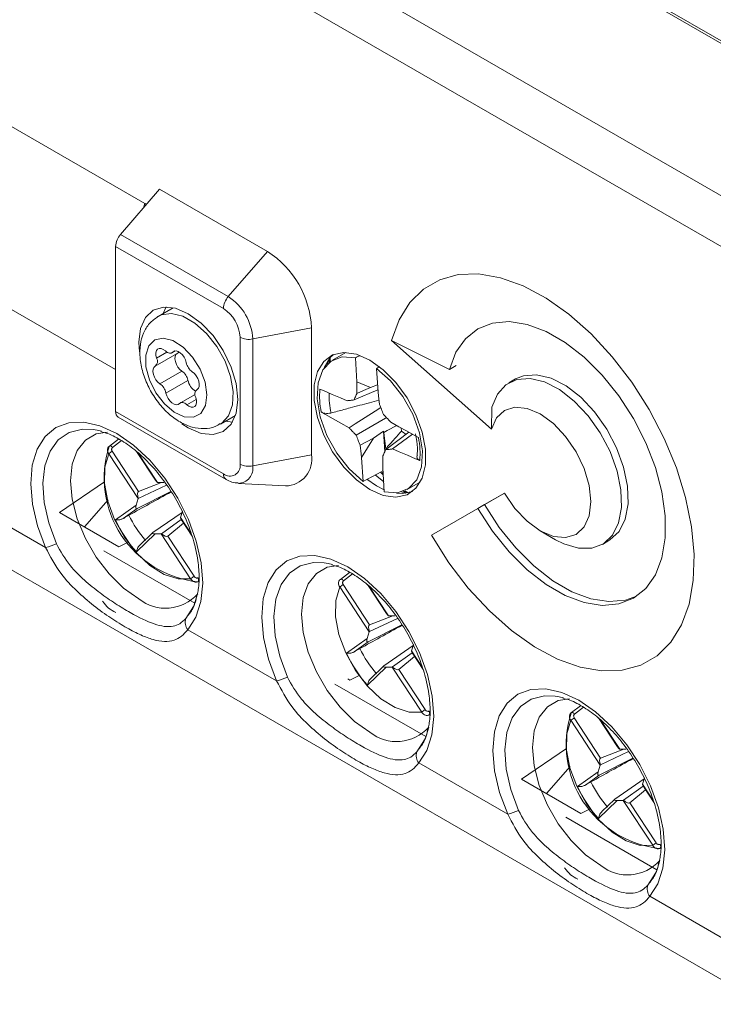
# Model space of a CAD drawing. Header units: millimetres. Extents: x 0 to 420, y 0 to 297.
# Tile 17 of 21: x 308 to 330, y 38 to 69. Entities that reach past the tile are written whole.
import ezdxf

# ---------------------------------------------------------------- set-up
doc = ezdxf.new("R2010")
doc.units = ezdxf.units.MM

msp = doc.modelspace()

# ---------------------------------------------------------------- linework, layer by layer
at = {"color": 7, "linetype": 'Continuous', "lineweight": 15}
for p, q in [((336.287, 65.446), (303.619, 84.305)), ((303.619, 84.223), (336.145, 65.446)), ((299.376, 81.774), (331.903, 62.997)), ((298.669, 80.549), (331.196, 61.772)), ((312.127, 63.471), (298.669, 71.241)), ((311.341, 62.481), (312.599, 63.934)), ((316.064, 61.934), (312.599, 63.934)), ((312.127, 63.471), (312.08, 63.335)), ((312.175, 63.444), (312.127, 63.471)), ((311.341, 62.481), (314.806, 60.481)), ((314.649, 60.099), (311.185, 62.099)), ((311.185, 56.787), (311.185, 62.099)), ((316.064, 61.934), (314.806, 60.481)), ((306.694, 60.728), (311.185, 58.136)), ((312.804, 60.15), (312.71, 59.939)), ((313.034, 60.126), (312.553, 59.848)), ((317.478, 59.484), (315.591, 59.121)), ((317.478, 59.484), (317.478, 55.401)), ((315.182, 55.094), (315.182, 59.177)), ((315.591, 59.121), (315.591, 55.038)), ((320.051, 59.07), (323.261, 56.224)), ((321.912, 58.144), (320.051, 59.07)), ((313.165, 58.656), (312.458, 58.247)), ((312.993, 58.678), (313.102, 58.74)), ((318.585, 58.687), (318.155, 58.438)), ((318.046, 58.478), (318.05, 58.366)), ((318.083, 58.391), (318.082, 58.521)), ((318.89, 58.512), (318.937, 57.748)), ((322.124, 58.267), (321.912, 58.144)), ((313.317, 58.087), (312.61, 57.679)), ((319.621, 57.411), (319.574, 58.176)), ((319.663, 58.232), (319.664, 58.232)), ((313.509, 57.791), (312.802, 57.383)), ((319.374, 57.564), (318.937, 57.748)), ((319.606, 57.651), (319.374, 57.564)), ((324.039, 57.837), (323.827, 57.714)), ((313.736, 57.337), (313.265, 57.065)), ((319.616, 57.487), (318.846, 57.16)), ((311.185, 56.787), (314.649, 54.787)), ((323.261, 56.224), (323.278, 56.933)), ((299.497, 56.508), (332.024, 37.731)), ((311.267, 56.604), (314.732, 54.604)), ((314.553, 56.384), (315.033, 56.661)), ((314.71, 56.475), (314.94, 56.45)), ((319.475, 55.937), (319.791, 56.162)), ((319.791, 56.162), (319.809, 56.119)), ((319.791, 56.162), (319.833, 55.49)), ((320.608, 56.121), (319.863, 55.559)), ((320.721, 56.057), (320.078, 55.584)), ((320.361, 56.261), (320.372, 56.16)), ((311.278, 55.903), (310.984, 55.679)), ((319.475, 55.937), (319.044, 55.703)), ((319.088, 55.308), (319.475, 55.937)), ((310.935, 55.62), (310.958, 55.651)), ((311.911, 53.988), (310.963, 55.433)), ((311.075, 55.509), (311.92, 54.22)), ((311.854, 55.508), (312.462, 54.58)), ((317.478, 55.401), (315.591, 55.038)), ((319.088, 55.308), (319.135, 54.543)), ((319.783, 54.785), (319.735, 54.832)), ((319.819, 54.206), (319.772, 54.971)), ((309.382, 53.543), (310.827, 54.529)), ((311.92, 54.22), (312.664, 54.508)), ((312.534, 54.504), (312.733, 54.511)), ((315.129, 54.479), (316.645, 54.394)), ((319.522, 54.749), (319.799, 54.526)), ((320.554, 54.281), (320.985, 54.53)), ((312.956, 54.22), (311.876, 53.666)), ((312.821, 54.425), (311.914, 53.997)), ((320.371, 54.203), (320.488, 54.16)), ((320.435, 54.224), (320.519, 54.164)), ((320.59, 54.177), (320.478, 54.242)), ((323.682, 54.167), (321.332, 52.809)), ((323.039, 53.795), (323.682, 54.166)), ((306.079, 54.061), (308.936, 52.412)), ((310.948, 53.947), (310.188, 53.077)), ((311.846, 53.776), (311.911, 53.988)), ((311.291, 52.44), (309.382, 53.543)), ((311.18, 53.304), (311.846, 53.776)), ((311.876, 53.666), (311.432, 53.352)), ((313.325, 53.547), (312.38, 52.896)), ((313.338, 53.588), (313.273, 53.376)), ((321.332, 52.809), (322.827, 53.673)), ((323.039, 53.795), (322.827, 53.673)), ((313.293, 53.319), (312.659, 52.861)), ((313.368, 53.198), (312.863, 52.779)), ((313.319, 53.272), (313.644, 52.776)), ((312.371, 52.889), (311.962, 52.497)), ((324.831, 52.953), (325.326, 52.667)), ((311.611, 52.597), (311.291, 52.44)), ((312.45, 52.853), (311.852, 52.279)), ((312.649, 52.86), (312.45, 52.853)), ((313.596, 51.414), (312.649, 52.86)), ((312.863, 52.779), (313.708, 51.49)), ((326.827, 52.518), (327.039, 52.641)), ((318.702, 51.617), (318.408, 51.393)), ((313.801, 51.308), (313.83, 51.317)), ((313.826, 51.314), (313.801, 51.308)), ((318.36, 51.334), (318.382, 51.365)), ((319.335, 49.701), (318.388, 51.147)), ((318.5, 51.223), (319.344, 49.933)), ((319.279, 51.222), (319.887, 50.294)), ((313.714, 50.576), (313.821, 50.926)), ((320.246, 50.139), (319.339, 49.711)), ((319.344, 49.933), (320.089, 50.222)), ((319.959, 50.218), (320.158, 50.225)), ((313.504, 49.775), (316.36, 48.126)), ((319.27, 49.49), (319.335, 49.701)), ((320.38, 49.933), (319.3, 49.38)), ((318.605, 49.018), (319.27, 49.49)), ((319.3, 49.38), (318.856, 49.065)), ((320.75, 49.261), (319.805, 48.61)), ((320.762, 49.302), (320.697, 49.09)), ((320.717, 49.033), (320.083, 48.575)), ((320.792, 48.912), (320.288, 48.493)), ((320.743, 48.986), (321.069, 48.49)), ((319.875, 48.567), (319.277, 47.993)), ((319.796, 48.603), (319.387, 48.21)), ((320.074, 48.574), (319.875, 48.567)), ((321.021, 47.128), (320.074, 48.574)), ((320.288, 48.493), (321.132, 47.204)), ((318.715, 48.154), (318.65, 48.192)), ((319.035, 48.311), (318.715, 48.154)), ((326.127, 47.331), (325.833, 47.107)), ((321.225, 47.022), (321.255, 47.031)), ((321.25, 47.027), (321.225, 47.022)), ((325.784, 47.047), (325.807, 47.079)), ((326.76, 45.415), (325.813, 46.861)), ((325.924, 46.937), (326.769, 45.647)), ((326.703, 46.936), (327.312, 46.007)), ((321.139, 46.289), (321.246, 46.64)), ((324.231, 44.97), (325.676, 45.956)), ((326.769, 45.647), (327.513, 45.936)), ((327.384, 45.931), (327.583, 45.938)), ((327.805, 45.647), (326.725, 45.094)), ((327.671, 45.853), (326.763, 45.425)), ((320.929, 45.489), (323.785, 43.84)), ((325.797, 45.374), (325.037, 44.505)), ((326.695, 45.204), (326.76, 45.415)), ((326.14, 43.868), (324.231, 44.97)), ((326.03, 44.732), (326.695, 45.204)), ((326.725, 45.094), (326.281, 44.779)), ((328.175, 44.975), (327.23, 44.324)), ((328.187, 45.016), (328.122, 44.804)), ((328.142, 44.746), (327.508, 44.289)), ((328.168, 44.7), (328.493, 44.204)), ((328.217, 44.626), (327.712, 44.207)), ((326.46, 44.024), (326.14, 43.868)), ((327.299, 44.281), (326.701, 43.707)), ((327.221, 44.317), (326.812, 43.924)), ((327.498, 44.288), (327.299, 44.281)), ((328.446, 42.842), (327.498, 44.288)), ((327.712, 44.207), (328.557, 42.918)), ((328.65, 42.736), (328.679, 42.745)), ((328.675, 42.741), (328.65, 42.736)), ((328.563, 42.003), (328.67, 42.354)), ((328.353, 41.203), (331.196, 39.562))]:
    msp.add_line(p, q, dxfattribs=at)
at = {"color": 8, "linetype": 'Continuous', "lineweight": 15}
for p, q in [((312.833, 58.699), (312.501, 58.507)), ((313.087, 58.738), (313.02, 58.699)), ((313.773, 57.18), (313.473, 57.007)), ((311.372, 55.855), (311.085, 55.636)), ((311.912, 55.454), (312.534, 54.504)), ((313.273, 53.376), (313.614, 52.856)), ((310.802, 52.314), (313.731, 50.624)), ((318.796, 51.569), (318.509, 51.349)), ((319.336, 51.168), (319.959, 50.218)), ((320.697, 49.09), (321.039, 48.57)), ((318.227, 48.028), (321.155, 46.338)), ((326.221, 47.283), (325.934, 47.063)), ((326.761, 46.882), (327.384, 45.931)), ((328.122, 44.804), (328.463, 44.283)), ((325.651, 43.742), (328.58, 42.051))]:
    msp.add_line(p, q, dxfattribs=at)
at = {"color": 7, "linetype": 'Continuous', "lineweight": 15, "flags": 128}
for points in [[(320.051, 59.07), (320.295, 59.735), (320.641, 60.291), (321.08, 60.725), (321.603, 61.027), (322.198, 61.191), (322.852, 61.212), (323.551, 61.091), (324.278, 60.83), (325.017, 60.436), (325.752, 59.916), (326.467, 59.282), (327.145, 58.549), (327.771, 57.733), (328.332, 56.852), (328.814, 55.926), (329.208, 54.975), (329.504, 54.021), (329.695, 53.086), (329.778, 52.189), (329.75, 51.351), (329.613, 50.591), (329.368, 49.926), (329.023, 49.37), (328.584, 48.936), (328.06, 48.634), (327.465, 48.471), (326.811, 48.449), (326.113, 48.57), (325.386, 48.831), (324.647, 49.226), (323.912, 49.746), (323.197, 50.379), (322.519, 51.112), (321.892, 51.928), (321.332, 52.809)], [(313.518, 59.933), (313.106, 60.108), (312.723, 60.146), (312.393, 60.045), (312.14, 59.81), (311.981, 59.459), (311.927, 59.014), (311.948, 58.706)], [(313.313, 56.392), (313.518, 56.259), (313.93, 56.084), (314.314, 56.046), (314.643, 56.147), (314.896, 56.382), (315.055, 56.733), (315.109, 57.178), (315.055, 57.684), (314.896, 58.219), (314.643, 58.746), (314.314, 59.228), (313.93, 59.633), (313.518, 59.933), (313.518, 59.933)], [(322.827, 53.673), (323.299, 52.943), (323.833, 52.279), (324.412, 51.701), (325.019, 51.227), (325.635, 50.871), (326.242, 50.644), (326.821, 50.554), (327.355, 50.601), (327.827, 50.786), (328.223, 51.103), (328.531, 51.541), (328.742, 52.088), (328.849, 52.727), (328.849, 53.439), (328.742, 54.202), (328.531, 54.992), (328.223, 55.786), (327.827, 56.56), (327.355, 57.29), (326.821, 57.954), (326.242, 58.532), (325.635, 59.006), (325.019, 59.361), (324.412, 59.588), (323.833, 59.679), (323.299, 59.631), (322.827, 59.446), (322.431, 59.13), (322.122, 58.692), (321.912, 58.144)], [(314.059, 57.728), (314.119, 57.323), (314.072, 56.978), (313.923, 56.73), (313.687, 56.605), (313.392, 56.618), (313.068, 56.766), (312.75, 57.034), (312.474, 57.393), (312.268, 57.804), (312.156, 58.222), (312.15, 58.602), (312.249, 58.903), (312.444, 59.092), (312.713, 59.149), (313.027, 59.067), (313.352, 58.856), (313.654, 58.538), (313.898, 58.148), (314.059, 57.728)], [(312.785, 58.736), (312.716, 58.786), (312.647, 58.814), (312.584, 58.816), (312.532, 58.792), (312.496, 58.745), (312.478, 58.677), (312.479, 58.596), (312.501, 58.507)], [(313.02, 58.699), (312.999, 58.681), (312.974, 58.669), (312.947, 58.664), (312.916, 58.665), (312.884, 58.673), (312.851, 58.688), (312.818, 58.709), (312.785, 58.736)], [(313.456, 58.36), (313.43, 58.449), (313.386, 58.537), (313.329, 58.616), (313.263, 58.679), (313.193, 58.722), (313.126, 58.74), (313.066, 58.732), (313.02, 58.699)], [(313.165, 58.656), (313.122, 58.617), (313.097, 58.556), (313.092, 58.479), (313.106, 58.392), (313.139, 58.303), (313.188, 58.217), (313.249, 58.143), (313.317, 58.087)], [(319.355, 58.442), (318.923, 58.63), (318.517, 58.687), (318.159, 58.608), (317.871, 58.399), (317.669, 58.071), (317.565, 57.644), (317.565, 57.142), (317.669, 56.594), (317.871, 56.033), (318.159, 55.491), (318.517, 55), (318.923, 54.587), (319.355, 54.277), (319.786, 54.089), (320.192, 54.032), (320.55, 54.111), (320.838, 54.32), (321.04, 54.648), (321.144, 55.075), (321.144, 55.577), (321.04, 56.125), (320.838, 56.686), (320.55, 57.228), (320.192, 57.719), (319.786, 58.132), (319.355, 58.442)], [(317.882, 58.197), (318.083, 58.521), (318.19, 58.621)], [(312.458, 58.247), (312.415, 58.208), (312.39, 58.148), (312.384, 58.071), (312.399, 57.984), (312.432, 57.894), (312.481, 57.809), (312.542, 57.735), (312.61, 57.679)], [(318.89, 58.512), (318.466, 58.542), (318.109, 58.409), (317.844, 58.125), (317.691, 57.708), (317.662, 57.192), (317.759, 56.614), (317.974, 56.017), (318.292, 55.445), (318.689, 54.941), (319.135, 54.543)], [(318.017, 58.441), (318.005, 58.374), (317.996, 58.318)], [(313.8, 57.496), (313.843, 57.535), (313.868, 57.595), (313.874, 57.672), (313.859, 57.759), (313.826, 57.849), (313.777, 57.934), (313.716, 58.008), (313.648, 58.064)], [(319.819, 54.206), (320.243, 54.177), (320.6, 54.309), (320.865, 54.594), (321.018, 55.011), (321.047, 55.527), (320.95, 56.105), (320.735, 56.702), (320.417, 57.274), (320.02, 57.778), (319.574, 58.176)], [(327.039, 52.641), (327.073, 52.661), (327.364, 52.936), (327.561, 53.331), (327.654, 53.823), (327.637, 54.389), (327.512, 54.998), (327.286, 55.62), (326.969, 56.222), (326.579, 56.774), (326.134, 57.246), (325.66, 57.615), (325.179, 57.861), (324.716, 57.972), (324.296, 57.941), (324.039, 57.837)], [(318.941, 57.372), (318.938, 57.679), (318.937, 57.748)], [(323.278, 56.933), (323.454, 57.349), (323.728, 57.649), (324.084, 57.819), (324.504, 57.849), (324.966, 57.738), (325.447, 57.492), (325.922, 57.124), (326.366, 56.651), (326.757, 56.1), (327.074, 55.498), (327.3, 54.876), (327.425, 54.266), (327.441, 53.701), (327.349, 53.208), (327.152, 52.814), (326.86, 52.539), (326.49, 52.396), (326.06, 52.394), (325.592, 52.533), (325.326, 52.667)], [(312.802, 57.383), (312.829, 57.294), (312.872, 57.206), (312.929, 57.127), (312.996, 57.064), (313.065, 57.021), (313.133, 57.003), (313.192, 57.011), (313.239, 57.044)], [(317.75, 57.506), (317.884, 57.449), (318.147, 57.339), (318.409, 57.229), (318.631, 57.135)], [(319.374, 57.564), (319.148, 57.463), (318.941, 57.372)], [(319.621, 57.411), (319.635, 57.29), (319.665, 57.016)], [(313.239, 57.044), (313.259, 57.062), (313.284, 57.074), (313.312, 57.079), (313.342, 57.078), (313.374, 57.07), (313.407, 57.055), (313.441, 57.034), (313.473, 57.007)], [(313.473, 57.007), (313.542, 56.957), (313.611, 56.929), (313.674, 56.927), (313.726, 56.951), (313.762, 56.998), (313.781, 57.066), (313.779, 57.147), (313.757, 57.236)], [(318.685, 56.269), (318.42, 56.418), (318.175, 56.556), (317.931, 56.693), (317.795, 56.77)], [(319.705, 56.916), (319.521, 56.799), (318.882, 56.394), (318.685, 56.269)], [(323.682, 54.167), (324.019, 53.674), (324.411, 53.26), (324.832, 52.953), (325.253, 52.774), (325.645, 52.735), (325.982, 52.839), (326.24, 53.078), (326.403, 53.438), (326.458, 53.892), (326.403, 54.41), (326.24, 54.957), (325.982, 55.495), (325.645, 55.988), (325.253, 56.402), (324.832, 56.709), (324.411, 56.888), (324.019, 56.926), (323.682, 56.822), (323.423, 56.583), (323.261, 56.224)], [(308.936, 52.412), (308.675, 53.114), (308.513, 53.807), (308.456, 54.465), (308.506, 55.061), (308.662, 55.574), (308.916, 55.982), (309.26, 56.271), (309.679, 56.429), (310.158, 56.449), (310.679, 56.332), (311.22, 56.081), (311.761, 55.707), (312.282, 55.224), (312.761, 54.65), (313.18, 54.008), (313.524, 53.322), (313.778, 52.62), (313.933, 51.929), (313.983, 51.274), (313.926, 50.682), (313.765, 50.176), (313.504, 49.775)], [(319.886, 56.596), (319.855, 56.578), (318.916, 56.025)], [(320.024, 56.45), (320.289, 56.301), (320.534, 56.163), (320.778, 56.026), (320.914, 55.949)], [(311.927, 50.767), (311.439, 51.112), (310.976, 51.567), (310.56, 52.108), (310.213, 52.709), (309.952, 53.34), (309.79, 53.969), (309.735, 54.564), (309.79, 55.095), (309.952, 55.537), (310.213, 55.866), (310.56, 56.066), (310.919, 56.128)], [(310.73, 56.152), (310.593, 56.185), (310.463, 56.207)], [(320.218, 56.341), (319.916, 56.177), (319.809, 56.119)], [(319.809, 56.119), (319.84, 55.834), (319.867, 55.592)], [(310.963, 55.433), (310.838, 54.999), (310.829, 54.477), (310.936, 53.903), (311.153, 53.314), (311.466, 52.75), (311.853, 52.247), (312.288, 51.839), (312.744, 51.554), (313.19, 51.409), (313.596, 51.414)], [(319.088, 55.308), (319.074, 55.429), (319.044, 55.703)], [(320.959, 55.213), (320.825, 55.27), (320.562, 55.38), (320.3, 55.49), (320.078, 55.584)], [(319.768, 55.347), (319.771, 55.04), (319.772, 54.971)], [(319.694, 54.84), (319.75, 54.783), (319.785, 54.749)], [(319.815, 54.276), (319.567, 54.4), (319.258, 54.609)], [(320.731, 54.22), (320.405, 54.155), (320.21, 54.165)], [(327.93, 50.851), (327.567, 50.724), (327.033, 50.676), (326.454, 50.767), (325.847, 50.994), (325.231, 51.35), (324.624, 51.824), (324.045, 52.401), (323.511, 53.065), (323.039, 53.795)], [(316.36, 48.126), (316.1, 48.828), (315.938, 49.521), (315.881, 50.179), (315.931, 50.775), (316.086, 51.288), (316.341, 51.696), (316.684, 51.985), (317.104, 52.143), (317.583, 52.163), (318.103, 52.046), (318.645, 51.795), (319.186, 51.421), (319.706, 50.937), (320.185, 50.364), (320.605, 49.721), (320.949, 49.036), (321.203, 48.334), (321.358, 47.642), (321.408, 46.988), (321.351, 46.396), (321.189, 45.89), (320.929, 45.489)], [(318.154, 51.866), (318.018, 51.899), (317.888, 51.921)], [(319.352, 46.481), (318.864, 46.826), (318.401, 47.281), (317.985, 47.822), (317.638, 48.423), (317.377, 49.054), (317.215, 49.683), (317.16, 50.278), (317.215, 50.809), (317.377, 51.25), (317.638, 51.58), (317.985, 51.78), (318.343, 51.842)], [(313.832, 51.442), (313.842, 51.421), (313.848, 51.4), (313.852, 51.378), (313.853, 51.359), (313.85, 51.342), (313.845, 51.328), (313.836, 51.318), (313.826, 51.314)], [(318.388, 51.147), (318.263, 50.713), (318.253, 50.191), (318.361, 49.617), (318.578, 49.028), (318.89, 48.464), (319.277, 47.961), (319.713, 47.553), (320.169, 47.268), (320.615, 47.123), (321.021, 47.128)], [(323.785, 43.84), (323.525, 44.542), (323.363, 45.235), (323.306, 45.893), (323.356, 46.489), (323.511, 47.002), (323.765, 47.41), (324.109, 47.699), (324.528, 47.856), (325.007, 47.877), (325.528, 47.76), (326.069, 47.509), (326.61, 47.135), (327.131, 46.651), (327.61, 46.077), (328.03, 45.435), (328.373, 44.75), (328.627, 44.048), (328.783, 43.356), (328.833, 42.702), (328.776, 42.11), (328.614, 41.604), (328.353, 41.203)], [(326.776, 42.195), (326.289, 42.54), (325.825, 42.994), (325.41, 43.536), (325.062, 44.137), (324.801, 44.768), (324.639, 45.396), (324.584, 45.991), (324.639, 46.523), (324.801, 46.964), (325.062, 47.294), (325.41, 47.494), (325.768, 47.556)], [(325.579, 47.58), (325.443, 47.613), (325.312, 47.635)], [(321.257, 47.156), (321.266, 47.135), (321.273, 47.113), (321.277, 47.092), (321.278, 47.073), (321.275, 47.056), (321.269, 47.042), (321.261, 47.032), (321.25, 47.027)], [(325.813, 46.861), (325.687, 46.427), (325.678, 45.905), (325.786, 45.331), (326.003, 44.742), (326.315, 44.178), (326.702, 43.675), (327.138, 43.267), (327.594, 42.981), (328.039, 42.837), (328.446, 42.842)], [(328.681, 42.87), (328.691, 42.849), (328.698, 42.827), (328.702, 42.806), (328.702, 42.787), (328.7, 42.769), (328.694, 42.756), (328.686, 42.746), (328.675, 42.741)]]:
    msp.add_lwpolyline(points, dxfattribs=at)
at = {"color": 8, "linetype": 'Continuous', "lineweight": 15, "flags": 128}
for points in [[(312.546, 59.844), (312.65, 59.894), (312.977, 59.94), (313.347, 59.851), (313.732, 59.633), (314.104, 59.302), (314.435, 58.884), (314.701, 58.409), (314.881, 57.911)], [(314.881, 57.911), (314.963, 57.43), (314.941, 56.999), (314.815, 56.651), (314.596, 56.411), (314.553, 56.384)], [(310.463, 56.207), (310.118, 56.219), (309.695, 56.115), (309.343, 55.877), (309.077, 55.516), (308.908, 55.046), (308.843, 54.489), (308.886, 53.866), (309.033, 53.206), (309.28, 52.536)], [(310.983, 55.68), (310.991, 55.684), (311.004, 55.686), (311.019, 55.684), (311.036, 55.677), (311.053, 55.667), (311.069, 55.652), (311.085, 55.636)], [(317.888, 51.921), (317.542, 51.933), (317.12, 51.828), (316.768, 51.591), (316.502, 51.229), (316.333, 50.76), (316.268, 50.202), (316.31, 49.58), (316.458, 48.92), (316.704, 48.25)], [(318.407, 51.394), (318.416, 51.398), (318.429, 51.4), (318.444, 51.398), (318.461, 51.391), (318.478, 51.38), (318.494, 51.366), (318.509, 51.349)], [(313.443, 50.133), (313.69, 50.518), (313.714, 50.576)], [(325.312, 47.635), (324.967, 47.646), (324.544, 47.542), (324.192, 47.304), (323.926, 46.943), (323.757, 46.474), (323.693, 45.916), (323.735, 45.294), (323.882, 44.634), (324.129, 43.964)], [(325.832, 47.108), (325.84, 47.112), (325.853, 47.114), (325.869, 47.112), (325.885, 47.105), (325.902, 47.094), (325.919, 47.08), (325.934, 47.063)], [(320.868, 45.847), (321.114, 46.232), (321.139, 46.289)], [(328.292, 41.56), (328.539, 41.946), (328.563, 42.003)]]:
    msp.add_lwpolyline(points, dxfattribs=at)
at = {"color": 7, "linetype": 'Continuous', "lineweight": 15}
for centre, radius, start, end in [((311.803, 62.069), 0.619, 138.2751, 177.251), ((314.407, 59.344), 3.074, 2.6055, 57.3945), ((315.268, 60.069), 0.619, 138.2751, 177.251), ((313.886, 59.044), 1.706, 2.6055, 57.3945), ((314.026, 59.124), 1.157, 2.6055, 57.3945), ((315.465, 59.727), 0.619, 242.7526, 281.7236), ((313.109, 58.755), 0.114, 299.5372, 337.51), ((312.316, 58.404), 0.212, 312.223, 29.0088), ((313.924, 58.453), 0.477, 191.2696, 234.65), ((313.041, 57.698), 0.477, 11.2696, 54.65), ((312.334, 57.29), 0.477, 11.2696, 54.65), ((314.024, 57.887), 0.523, 190.4715, 238.5764), ((313.943, 57.339), 0.212, 132.223, 209.0088), ((320.123, 57.283), 2.384, 174.6417, 192.4246), ((311.384, 56.767), 0.2, 174.2401, 234.4477), ((321.261, 57.233), 1.394, 230.3606, 237.8081), ((318.586, 55.436), 2.384, 354.6417, 12.4246), ((314.178, 54.656), 3.361, 162.4802, 263.9797), ((311.575, 54.65), 0.994, 120.2425, 128.0221), ((316.628, 55.256), 0.862, 271.163, 9.7202), ((314.857, 55.042), 0.329, 230.7967, 9.214), ((315.465, 55.645), 0.619, 242.7526, 281.7236), ((314.984, 55.064), 4.191, 204.8217, 221.6382), ((314.745, 54.925), 3.46, 205.139, 221.3209), ((308.489, 54.191), 1.834, 284.1064, 295.5482), ((314.208, 50.632), 0.994, 120.2425, 128.0221), ((319, 50.364), 0.994, 120.2425, 128.0221), ((312.788, 51.84), 1.376, 231.2346, 318.7115), ((313.792, 50.008), 0.37, 160.324, 219.0401), ((322.169, 50.639), 3.46, 205.139, 221.3209), ((322.409, 50.778), 4.191, 204.8217, 221.6382), ((315.914, 49.904), 1.834, 284.1064, 295.5482), ((321.633, 46.346), 0.994, 120.2425, 128.0221), ((329.027, 46.083), 3.361, 162.4802, 263.9797), ((326.425, 46.078), 0.994, 120.2425, 128.0221), ((320.213, 47.553), 1.376, 231.2346, 318.7115), ((321.216, 45.722), 0.37, 160.324, 219.0401), ((329.833, 46.491), 4.191, 204.8217, 221.6382), ((329.594, 46.353), 3.46, 205.139, 221.3209), ((323.338, 45.618), 1.834, 284.1064, 295.5482), ((329.058, 42.059), 0.994, 120.2425, 128.0221), ((327.638, 43.267), 1.376, 231.2346, 318.7115), ((328.641, 41.436), 0.37, 160.324, 219.0401)]:
    msp.add_arc(centre, radius, start, end, dxfattribs=at)
at = {"color": 8, "linetype": 'Continuous', "lineweight": 15}
for centre, radius, start, end in [((320.266, 57.252), 2.219, 176.651, 193.326), ((314.849, 54.767), 0.2, 174.2427, 234.4173), ((315.119, 54.958), 0.479, 271.163, 9.7202)]:
    msp.add_arc(centre, radius, start, end, dxfattribs=at)
at = {"color": 7, "linetype": 'Continuous', "lineweight": 15}
for centre, major_axis, ratio, start_param, end_param in [((329.174, 62.028), (50.282, 27.249), 0.032201, 1.756321, 1.759287), ((329.174, 62.028), (46.896, 28.918), 0.032507, 1.754915, 1.756873), ((329.174, 62.028), (50.282, 27.249), 0.032201, 4.493977, 4.506989), ((312.634, 54.5), (0.191, -0.154), 0.284364, 3.867775, 4.35396), ((312.611, 54.535), (0.102, 0.026), 0.17394, 3.687755, 3.819334), ((312.01, 53.984), (-0.091, 0.236), 0.342892, 0.001053, 1.384329), ((311.987, 54.019), (0.0728, 0.0706), 0.471017, 2.301882, 2.433461), ((311.928, 53.825), (0.08, 0.162), 0.323553, 2.033417, 3.551853), ((313.337, 53.427), (0.0627, 0.0856), 0.313697, 2.406695, 2.538275), ((313.315, 53.461), (-0.075, 0.244), 0.286044, 1.877017, 2.363202), ((312.531, 52.904), (0.168, 0.031), 0.242845, 2.644358, 4.162794), ((312.714, 52.91), (0.0926, 0.0409), 0.317681, 3.811918, 3.943497), ((312.691, 52.945), (0.175, -0.163), 0.353158, 4.85447, 6.237745), ((320.059, 50.214), (0.191, -0.154), 0.284364, 3.867775, 4.35396), ((320.036, 50.249), (0.102, 0.026), 0.17394, 3.687755, 3.819334), ((319.435, 49.698), (-0.091, 0.236), 0.342892, 0.001053, 1.384329), ((319.412, 49.733), (0.0728, 0.0706), 0.471017, 2.301882, 2.433461), ((319.353, 49.539), (0.08, 0.162), 0.323553, 2.033417, 3.551853), ((320.762, 49.141), (0.0627, 0.0856), 0.313697, 2.406695, 2.538275), ((320.739, 49.175), (-0.075, 0.244), 0.286044, 1.877017, 2.363202), ((319.956, 48.618), (0.168, 0.031), 0.242845, 2.644358, 4.162794), ((320.138, 48.624), (0.0926, 0.0409), 0.317681, 3.811918, 3.943497), ((320.116, 48.659), (0.175, -0.163), 0.353158, 4.85447, 6.237745), ((327.483, 45.928), (0.191, -0.154), 0.284364, 3.867775, 4.35396), ((327.46, 45.963), (0.102, 0.026), 0.17394, 3.687755, 3.819334), ((326.86, 45.412), (-0.091, 0.236), 0.342892, 0.001053, 1.384329), ((326.837, 45.447), (0.0728, 0.0706), 0.471017, 2.301882, 2.433461), ((326.777, 45.253), (0.08, 0.162), 0.323553, 2.033417, 3.551853), ((328.187, 44.854), (0.0627, 0.0856), 0.313697, 2.406695, 2.538275), ((328.164, 44.889), (-0.075, 0.244), 0.286044, 1.877017, 2.363202), ((327.381, 44.332), (0.168, 0.031), 0.242845, 2.644358, 4.162794), ((327.563, 44.338), (0.0926, 0.0409), 0.317681, 3.811918, 3.943497), ((327.54, 44.373), (0.175, -0.163), 0.353158, 4.85447, 6.237745)]:
    msp.add_ellipse(centre, major_axis=major_axis, ratio=ratio, start_param=start_param, end_param=end_param, dxfattribs=at)
for points, knots in [([(312.545, 59.838), (312.449, 59.77), (312.252, 59.631), (312.066, 59.31), (311.964, 58.936), (311.956, 58.508), (312.046, 58.041), (312.235, 57.564), (312.509, 57.118), (312.853, 56.73), (313.237, 56.442), (313.636, 56.269), (314.022, 56.223), (314.339, 56.264), (314.491, 56.365), (314.542, 56.399)], [0, 0, 0, 0, 0.069375, 0.141645, 0.215849, 0.295991, 0.381657, 0.468705, 0.555812, 0.643891, 0.734131, 0.816124, 0.891928, 0.963865, 1, 1, 1, 1]), ([(318.846, 57.16), (318.856, 57.182), (318.875, 57.227), (318.905, 57.294), (318.927, 57.342), (318.939, 57.368), (318.941, 57.372)], [0, 0, 0, 0, 0.315218, 0.630435, 0.945652, 1, 1, 1, 1]), ([(318.106, 56.74), (318.176, 56.759), (318.381, 56.814), (318.791, 56.924), (319.236, 57.043), (319.545, 57.126), (319.649, 57.153), (319.65, 57.154)], [0, 0, 0, 0, 0.1346676, 0.3990437, 0.7984551, 0.9981613, 1, 1, 1, 1]), ([(318.631, 57.135), (318.642, 57.137), (318.675, 57.141), (318.746, 57.149), (318.807, 57.156), (318.846, 57.16)], [0, 0, 0, 0, 0.14894, 0.464157, 1, 1, 1, 1]), ([(319.665, 57.016), (319.671, 57), (319.691, 56.95), (319.734, 56.843), (319.771, 56.751), (319.793, 56.694)], [0, 0, 0, 0, 0.14894, 0.464157, 1, 1, 1, 1]), ([(318.106, 56.74), (318.074, 56.734), (318.009, 56.721), (317.909, 56.728), (317.838, 56.747), (317.804, 56.765), (317.795, 56.77)], [0, 0, 0, 0, 0.2935866, 0.5868859, 0.8876047, 1, 1, 1, 1]), ([(319.793, 56.694), (319.818, 56.668), (319.866, 56.617), (319.939, 56.54), (319.992, 56.485), (320.02, 56.455), (320.024, 56.45)], [0, 0, 0, 0, 0.315218, 0.630435, 0.945652, 1, 1, 1, 1]), ([(310.707, 56.143), (310.782, 56.124), (310.997, 56.071), (311.393, 55.858), (311.86, 55.522), (312.316, 55.086), (312.74, 54.571), (313.117, 53.996), (313.429, 53.383), (313.665, 52.757), (313.817, 52.141), (313.876, 51.57), (313.867, 51.147), (313.816, 50.954), (313.801, 50.9)], [0, 0, 0, 0, 0.049504, 0.1410437, 0.2322048, 0.32358, 0.4153508, 0.5074166, 0.5995948, 0.6916484, 0.7833338, 0.8744581, 0.9649197, 1, 1, 1, 1]), ([(318.916, 56.025), (318.891, 56.051), (318.843, 56.102), (318.77, 56.178), (318.717, 56.234), (318.689, 56.264), (318.685, 56.269)], [0, 0, 0, 0, 0.315218, 0.630435, 0.945652, 1, 1, 1, 1]), ([(320.372, 56.16), (320.354, 56.139), (320.265, 56.04), (320.097, 55.85), (319.947, 55.682), (319.867, 55.592)], [0, 0, 0, 0, 0.108463, 0.5249893, 1, 1, 1, 1]), ([(320.82, 56.066), (320.836, 55.988), (320.881, 55.763), (320.89, 55.514), (320.872, 55.361), (320.868, 55.326)], [0, 0, 0, 0, 0.286951, 0.836254, 1, 1, 1, 1]), ([(319.044, 55.703), (319.038, 55.719), (319.018, 55.769), (318.975, 55.876), (318.939, 55.968), (318.916, 56.025)], [0, 0, 0, 0, 0.14894, 0.464157, 1, 1, 1, 1]), ([(310.983, 55.679), (310.966, 55.666), (310.946, 55.649), (310.937, 55.624), (310.936, 55.62)], [0, 0, 0, 0, 0.8070534, 1, 1, 1, 1]), ([(311.085, 55.636), (311.083, 55.634), (311.073, 55.626), (311.06, 55.607), (311.054, 55.576), (311.058, 55.541), (311.069, 55.52), (311.075, 55.509)], [0, 0, 0, 0, 0.055605, 0.284477, 0.521163, 0.760618, 1, 1, 1, 1]), ([(319.863, 55.559), (319.853, 55.537), (319.834, 55.492), (319.804, 55.425), (319.782, 55.377), (319.77, 55.351), (319.768, 55.347)], [0, 0, 0, 0, 0.315218, 0.630435, 0.945652, 1, 1, 1, 1]), ([(320.078, 55.584), (320.067, 55.582), (320.034, 55.578), (319.963, 55.57), (319.902, 55.563), (319.863, 55.559)], [0, 0, 0, 0, 0.14894, 0.464157, 1, 1, 1, 1]), ([(320.959, 55.213), (320.937, 55.225), (320.892, 55.249), (320.865, 55.302), (320.869, 55.346), (320.881, 55.37), (320.883, 55.374)], [0, 0, 0, 0, 0.3125254, 0.6253347, 0.9303626, 1, 1, 1, 1]), ([(314.732, 54.604), (314.795, 54.57), (314.919, 54.504), (315.055, 54.496), (315.123, 54.491)], [0, 0, 0, 0, 0.504123, 1, 1, 1, 1]), ([(312.966, 54.204), (312.733, 54.075), (312.281, 53.825), (311.83, 53.576), (311.612, 53.455)], [0, 0, 0, 0, 0.516862, 1, 1, 1, 1]), ([(311.432, 53.352), (311.403, 53.338), (311.332, 53.305), (311.246, 53.3), (311.196, 53.303), (311.181, 53.304), (311.18, 53.304)], [0, 0, 0, 0, 0.319118, 0.796596, 0.985618, 1, 1, 1, 1]), ([(311.432, 53.352), (311.439, 53.356), (311.497, 53.39), (311.559, 53.425), (311.612, 53.455)], [0, 0, 0, 0, 0.133225, 1, 1, 1, 1]), ([(313.504, 49.775), (313.437, 49.698), (313.299, 49.542), (313.051, 49.416), (312.755, 49.377), (312.401, 49.441), (312, 49.594), (311.544, 49.827), (311.029, 50.144), (310.476, 50.539), (309.926, 51.014), (309.353, 51.614), (309.086, 52.125), (308.936, 52.412)], [0, 0, 0, 0, 0.0697392, 0.1418146, 0.2272526, 0.3153883, 0.4006052, 0.4882962, 0.581404, 0.6778337, 0.7731901, 0.8721858, 1, 1, 1, 1]), ([(309.28, 52.536), (309.418, 52.292), (309.664, 51.86), (310.182, 51.354), (310.677, 50.952), (311.182, 50.605), (311.791, 50.236), (312.317, 49.979), (312.75, 49.866), (313.02, 49.87), (313.251, 49.951), (313.378, 50.072), (313.443, 50.133)], [0, 0, 0, 0, 0.123957, 0.219595, 0.318734, 0.414128, 0.512244, 0.68815, 0.774054, 0.862215, 0.930033, 1, 1, 1, 1]), ([(311.852, 52.279), (311.852, 52.28), (311.855, 52.296), (311.869, 52.349), (311.899, 52.428), (311.948, 52.478), (311.964, 52.495)], [0, 0, 0, 0, 0.015707, 0.222144, 0.743614, 1, 1, 1, 1]), ([(318.131, 51.857), (318.207, 51.838), (318.422, 51.785), (318.818, 51.572), (319.284, 51.236), (319.741, 50.799), (320.165, 50.285), (320.541, 49.71), (320.853, 49.097), (321.089, 48.47), (321.242, 47.855), (321.3, 47.284), (321.292, 46.861), (321.24, 46.668), (321.226, 46.614)], [0, 0, 0, 0, 0.049504, 0.141044, 0.232205, 0.32358, 0.415351, 0.507417, 0.599595, 0.691648, 0.783334, 0.874458, 0.96492, 1, 1, 1, 1]), ([(313.708, 51.49), (313.711, 51.486), (313.721, 51.472), (313.742, 51.453), (313.773, 51.438), (313.804, 51.433), (313.823, 51.439), (313.832, 51.442)], [0, 0, 0, 0, 0.100839, 0.334471, 0.559976, 0.77988, 1, 1, 1, 1]), ([(318.408, 51.393), (318.391, 51.38), (318.37, 51.363), (318.362, 51.338), (318.36, 51.333)], [0, 0, 0, 0, 0.807053, 1, 1, 1, 1]), ([(318.509, 51.349), (318.507, 51.348), (318.498, 51.34), (318.485, 51.321), (318.478, 51.29), (318.482, 51.255), (318.494, 51.233), (318.5, 51.223)], [0, 0, 0, 0, 0.055605, 0.284477, 0.521163, 0.760618, 1, 1, 1, 1]), ([(310.767, 50.688), (310.826, 50.61), (310.941, 50.459), (311.108, 50.368), (311.188, 50.324)], [0, 0, 0, 0, 0.515968, 1, 1, 1, 1]), ([(313.801, 50.9), (313.783, 50.811), (313.734, 50.574), (313.614, 50.357), (313.517, 50.239), (313.489, 50.205)], [0, 0, 0, 0, 0.301369, 0.796521, 1, 1, 1, 1]), ([(320.39, 49.918), (320.157, 49.789), (319.706, 49.539), (319.255, 49.29), (319.037, 49.169)], [0, 0, 0, 0, 0.5168618, 1, 1, 1, 1]), ([(318.856, 49.065), (318.828, 49.052), (318.757, 49.019), (318.67, 49.014), (318.62, 49.017), (318.606, 49.018), (318.605, 49.018)], [0, 0, 0, 0, 0.319118, 0.796596, 0.985618, 1, 1, 1, 1]), ([(318.856, 49.065), (318.864, 49.07), (318.921, 49.104), (318.983, 49.139), (319.037, 49.169)], [0, 0, 0, 0, 0.1332249, 1, 1, 1, 1]), ([(320.929, 45.489), (320.861, 45.412), (320.724, 45.256), (320.476, 45.13), (320.179, 45.091), (319.826, 45.155), (319.424, 45.308), (318.969, 45.541), (318.453, 45.858), (317.901, 46.253), (317.35, 46.728), (316.777, 47.328), (316.511, 47.838), (316.36, 48.126)], [0, 0, 0, 0, 0.069739, 0.141815, 0.227253, 0.315388, 0.400605, 0.488296, 0.581404, 0.677834, 0.77319, 0.872186, 1, 1, 1, 1]), ([(316.704, 48.25), (316.843, 48.006), (317.088, 47.574), (317.607, 47.068), (318.102, 46.666), (318.607, 46.319), (319.215, 45.95), (319.742, 45.692), (320.174, 45.58), (320.444, 45.584), (320.676, 45.665), (320.803, 45.785), (320.868, 45.847)], [0, 0, 0, 0, 0.123957, 0.219595, 0.318734, 0.414128, 0.512244, 0.68815, 0.774054, 0.862215, 0.930033, 1, 1, 1, 1]), ([(319.277, 47.993), (319.277, 47.994), (319.28, 48.01), (319.294, 48.063), (319.323, 48.142), (319.373, 48.192), (319.389, 48.209)], [0, 0, 0, 0, 0.015707, 0.222144, 0.743614, 1, 1, 1, 1]), ([(325.556, 47.571), (325.632, 47.552), (325.846, 47.499), (326.242, 47.286), (326.709, 46.95), (327.165, 46.513), (327.59, 45.999), (327.966, 45.424), (328.278, 44.811), (328.514, 44.184), (328.666, 43.569), (328.725, 42.998), (328.716, 42.575), (328.665, 42.382), (328.65, 42.328)], [0, 0, 0, 0, 0.049504, 0.141044, 0.232205, 0.32358, 0.415351, 0.507417, 0.599595, 0.691648, 0.783334, 0.874458, 0.96492, 1, 1, 1, 1]), ([(321.132, 47.204), (321.135, 47.2), (321.145, 47.186), (321.167, 47.167), (321.197, 47.152), (321.229, 47.147), (321.247, 47.153), (321.257, 47.156)], [0, 0, 0, 0, 0.100839, 0.334471, 0.559976, 0.77988, 1, 1, 1, 1]), ([(325.832, 47.107), (325.816, 47.093), (325.795, 47.077), (325.787, 47.052), (325.785, 47.047)], [0, 0, 0, 0, 0.807053, 1, 1, 1, 1]), ([(325.934, 47.063), (325.932, 47.062), (325.923, 47.054), (325.91, 47.035), (325.903, 47.003), (325.907, 46.969), (325.919, 46.947), (325.924, 46.937)], [0, 0, 0, 0, 0.055605, 0.284477, 0.521163, 0.760618, 1, 1, 1, 1]), ([(321.226, 46.614), (321.207, 46.524), (321.159, 46.287), (321.038, 46.071), (320.942, 45.953), (320.913, 45.919)], [0, 0, 0, 0, 0.301369, 0.796521, 1, 1, 1, 1]), ([(327.815, 45.632), (327.582, 45.503), (327.131, 45.253), (326.68, 45.004), (326.462, 44.883)], [0, 0, 0, 0, 0.516862, 1, 1, 1, 1]), ([(326.281, 44.779), (326.252, 44.766), (326.181, 44.733), (326.095, 44.728), (326.045, 44.731), (326.031, 44.732), (326.03, 44.732)], [0, 0, 0, 0, 0.319118, 0.796596, 0.985618, 1, 1, 1, 1]), ([(326.281, 44.779), (326.289, 44.784), (326.346, 44.818), (326.408, 44.853), (326.462, 44.883)], [0, 0, 0, 0, 0.1332249, 1, 1, 1, 1]), ([(328.353, 41.203), (328.286, 41.126), (328.148, 40.97), (327.901, 40.844), (327.604, 40.804), (327.251, 40.869), (326.849, 41.022), (326.393, 41.255), (325.878, 41.572), (325.325, 41.967), (324.775, 42.441), (324.202, 43.042), (323.935, 43.552), (323.785, 43.84)], [0, 0, 0, 0, 0.069739, 0.141815, 0.227253, 0.315388, 0.400605, 0.488296, 0.581404, 0.677834, 0.77319, 0.872186, 1, 1, 1, 1]), ([(324.129, 43.964), (324.267, 43.72), (324.513, 43.288), (325.032, 42.782), (325.526, 42.38), (326.031, 42.033), (326.64, 41.664), (327.166, 41.406), (327.599, 41.294), (327.869, 41.298), (328.1, 41.379), (328.228, 41.499), (328.292, 41.56)], [0, 0, 0, 0, 0.123957, 0.219595, 0.318734, 0.414128, 0.512244, 0.68815, 0.774054, 0.862215, 0.930033, 1, 1, 1, 1]), ([(326.701, 43.707), (326.702, 43.708), (326.705, 43.724), (326.718, 43.777), (326.748, 43.855), (326.797, 43.906), (326.814, 43.922)], [0, 0, 0, 0, 0.015707, 0.222144, 0.743614, 1, 1, 1, 1]), ([(328.557, 42.918), (328.56, 42.914), (328.57, 42.9), (328.591, 42.881), (328.622, 42.866), (328.653, 42.861), (328.672, 42.867), (328.681, 42.87)], [0, 0, 0, 0, 0.100839, 0.334471, 0.559976, 0.77988, 1, 1, 1, 1]), ([(325.616, 42.116), (325.675, 42.038), (325.791, 41.887), (325.957, 41.796), (326.037, 41.752)], [0, 0, 0, 0, 0.515968, 1, 1, 1, 1]), ([(328.65, 42.328), (328.632, 42.238), (328.583, 42.001), (328.463, 41.785), (328.366, 41.667), (328.338, 41.633)], [0, 0, 0, 0, 0.301369, 0.796521, 1, 1, 1, 1])]:
    msp.add_open_spline(points, degree=3, knots=knots, dxfattribs=at)
at = {"color": 8, "linetype": 'Continuous', "lineweight": 15}
for points, knots in [([(310.963, 55.433), (310.951, 55.453), (310.926, 55.491), (310.916, 55.555), (310.92, 55.6), (310.933, 55.617), (310.935, 55.62)], [0, 0, 0, 0, 0.3175213, 0.6363634, 0.954279, 1, 1, 1, 1]), ([(313.801, 51.308), (313.791, 51.305), (313.763, 51.298), (313.713, 51.308), (313.657, 51.338), (313.618, 51.378), (313.601, 51.406), (313.596, 51.414)], [0, 0, 0, 0, 0.135496, 0.381477, 0.63146, 0.888944, 1, 1, 1, 1]), ([(318.388, 51.147), (318.375, 51.166), (318.35, 51.205), (318.341, 51.269), (318.345, 51.314), (318.358, 51.331), (318.36, 51.334)], [0, 0, 0, 0, 0.3175213, 0.6363634, 0.954279, 1, 1, 1, 1]), ([(321.225, 47.022), (321.216, 47.019), (321.188, 47.012), (321.137, 47.022), (321.082, 47.052), (321.043, 47.092), (321.026, 47.12), (321.021, 47.128)], [0, 0, 0, 0, 0.135496, 0.381477, 0.63146, 0.888944, 1, 1, 1, 1]), ([(325.813, 46.861), (325.8, 46.88), (325.775, 46.919), (325.766, 46.982), (325.77, 47.028), (325.783, 47.045), (325.784, 47.047)], [0, 0, 0, 0, 0.3175213, 0.6363634, 0.954279, 1, 1, 1, 1]), ([(328.65, 42.736), (328.64, 42.733), (328.613, 42.725), (328.562, 42.736), (328.506, 42.766), (328.467, 42.806), (328.451, 42.834), (328.446, 42.842)], [0, 0, 0, 0, 0.135496, 0.381477, 0.63146, 0.888944, 1, 1, 1, 1])]:
    msp.add_open_spline(points, degree=3, knots=knots, dxfattribs=at)

doc.saveas('drawing.dxf')
